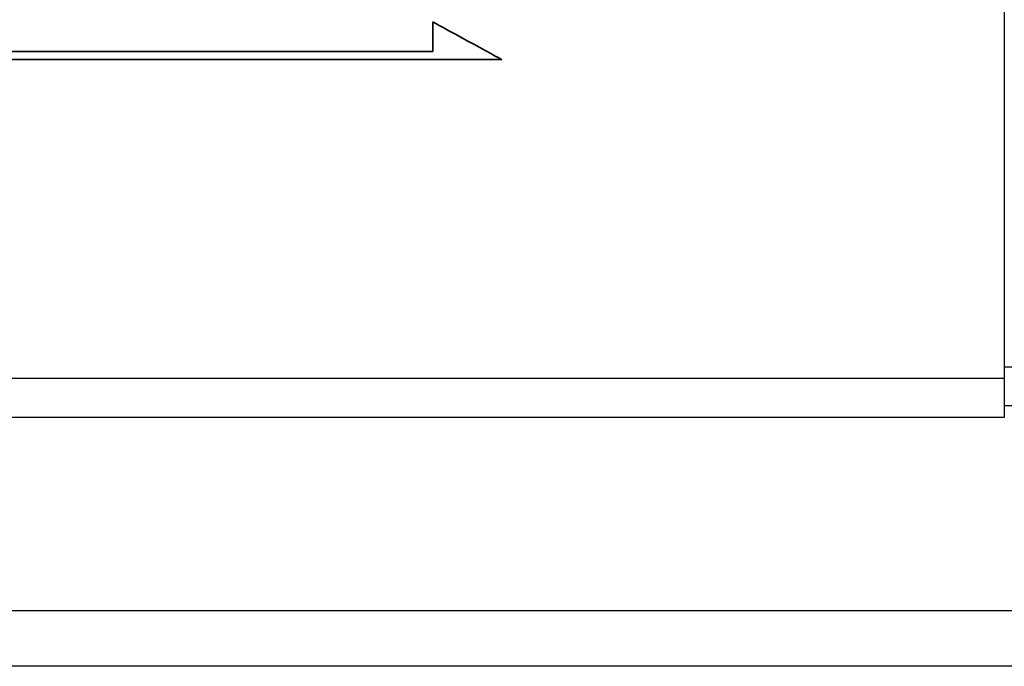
# Model space of a CAD drawing. Header units: millimetres. Extents: x 920 to 1152, y 73 to 164.
# Tile 43 of 50: x 1102 to 1115, y 88 to 96. Entities that reach past the tile are written whole.
import ezdxf

# ---------------------------------------------------------------- set-up
doc = ezdxf.new("R2010")
doc.units = ezdxf.units.MM
doc.header["$LTSCALE"] = 0.15
for name, color, linetype in [('2', 7, 'CONTINUOUS'), ('DIM', 4, 'CONTINUOUS'), ('layer 1', 7, 'CONTINUOUS')]:
    doc.layers.add(name, color=color, linetype=linetype)

# ---------------------------------------------------------------- blocks, each defined once
blk = doc.blocks.new('TBI MOTION logo(完整正式版)')
at = {"layer": 'layer 1', "color": 22, "lineweight": 35}
blk.add_open_spline([(75.90875, -9.47875), (75.90875, -9.47875), (75.90875, -12.28625), (75.90875, -12.28625), (75.90875, -12.28625), (75.90875, -12.28625), (75.90875, -12.47875), (75.90875, -12.47875), (75.90875, -12.47875), (75.90875, -12.47875), (75.71625, -12.47875), (75.71625, -12.47875), (75.71625, -12.47875), (75.71625, -12.47875), (-88.32875, -12.47875), (-88.32875, -12.47875), (-88.32875, -12.47875), (-88.32875, -12.47875), (-88.32875, -13.29375), (-88.32875, -13.29375), (-88.32875, -13.29375), (-88.32875, -13.29375), (82.89125, -13.29375), (82.89125, -13.29375), (82.89125, -13.29375), (82.89125, -13.29375), (75.90875, -9.47875), (75.90875, -9.47875)], degree=3, knots=[0, 0, 0, 0, 0.142857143, 0.142857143, 0.142857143, 0.142857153, 0.285714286, 0.285714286, 0.285714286, 0.285714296, 0.428571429, 0.428571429, 0.428571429, 0.428571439, 0.571428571, 0.571428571, 0.571428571, 0.571428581, 0.714285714, 0.714285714, 0.714285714, 0.714285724, 0.857142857, 0.857142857, 0.857142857, 0.857142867, 1, 1, 1, 1], dxfattribs=at)

msp = doc.modelspace()

# ---------------------------------------------------------------- linework, layer by layer
at = {"layer": '2', "color": 0, "linetype": 'Continuous'}
for p, q in [((1114.598, 114.927), (1114.598, 91.127)), ((1114.598, 91.777), (1120.598, 91.777)), ((1114.598, 91.627), (1075.098, 91.627)), ((1120.598, 91.277), (1114.598, 91.277)), ((1114.598, 91.127), (1075.098, 91.127)), ((1152.048, 88.641), (1031.822, 88.641)), ((1152.048, 87.927), (1012.648, 87.927))]:
    msp.add_line(p, q, dxfattribs=at)

# ---------------------------------------------------------------- block references
at = {"layer": 'DIM', "color": 7, "xscale": 0.1265115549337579, "yscale": 0.1265115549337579, "zscale": 0.1265115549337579}
msp.add_blockref('TBI MOTION logo(完整正式版)', (1097.65, 97.409), dxfattribs=at)

doc.saveas('drawing.dxf')
